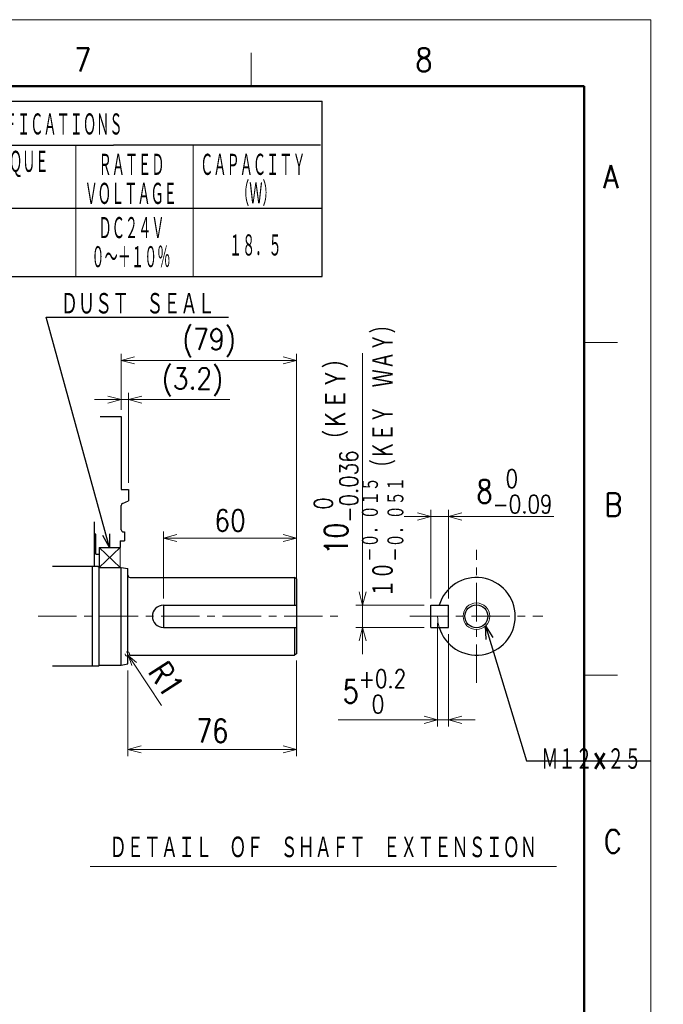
# Model space of a CAD drawing. Header units: millimetres. Extents: x 0 to 1300, y 0 to 891.
# Tile 132 of 132: x 976 to 1266, y 447 to 891. Entities that reach past the tile are written whole.
import ezdxf

# ---------------------------------------------------------------- set-up
doc = ezdxf.new("R2010")
doc.units = ezdxf.units.MM
doc.header["$LTSCALE"] = 0.545669
doc.linetypes.add('CENTER', pattern=[50.8, 31.75, -6.35, 6.35, -6.35])
doc.layers.add('NoLayerName_001', color=7, linetype='Continuous')
doc.styles.get("Standard").update_dxf_attribs({"font": 'txt', "bigfont": 'extfont2'})
doc.dimstyles.get("Standard").update_dxf_attribs({"dimtxt": 2.5, "dimasz": 2.5, "dimexe": 1, "dimexo": 1, "dimtad": 1, "dimdec": 3, "dimzin": 0, "dimdsep": 46, "dimtxsty": 'Standard', "dimcen": 2.5, "dimadec": 3, "dimazin": 0, "dimtfac": 0.75, "dimtdec": 3, "dimtmove": 0, "dimatfit": 3, "dimfxl": 1, "dimarcsym": 0})

# ---------------------------------------------------------------- blocks, each defined once
blk = doc.blocks.new('_OPEN30')
at = {"color": 0, "linetype": 'ByBlock', "lineweight": -2}
for p, q in [((-1, 0.267949), (0, 0)), ((0, 0), (-1, -0.267949)), ((0, 0), (-1, 0))]:
    blk.add_line(p, q, dxfattribs=at)
blk = doc.blocks.new('*D121')
at = {"layer": 'Defpoints', "color": 0}
for p in [(1100.43, 657.35), (1040.43, 627.1), (1100.43, 627.1)]:
    blk.add_point(p, dxfattribs=at)
at = {"layer": 'NoLayerName_001', "color": 0, "linetype": 'Continuous', "lineweight": 13}
for p, q in [((1040.43, 630.1), (1040.43, 660.35)), ((1046.43, 657.35), (1094.43, 657.35)), ((1100.43, 630.1), (1100.43, 660.35))]:
    blk.add_line(p, q, dxfattribs=at)
at = {"layer": 'NoLayerName_001', "color": 0, "lineweight": 13, "xscale": 6, "yscale": 6, "zscale": 6, "rotation": 180}
blk.add_blockref('_OPEN30', (1040.43, 657.35), dxfattribs=at)
at = {"layer": 'NoLayerName_001', "color": 0, "lineweight": 13, "xscale": 6, "yscale": 6, "zscale": 6}
blk.add_blockref('_OPEN30', (1100.43, 657.35), dxfattribs=at)
at = {"layer": 'NoLayerName_001', "color": 0, "lineweight": 13, "insert": (1070.43, 665.25), "char_height": 9.6, "attachment_point": 5}
blk.add_mtext('\\W0.8594;60', dxfattribs=at)
blk = doc.blocks.new('*D123')
at = {"layer": 'Defpoints', "color": 0}
for p in [(1100.43, 605.18), (1024.43, 600.6), (1100.43, 562.1)]:
    blk.add_point(p, dxfattribs=at)
at = {"layer": 'NoLayerName_001', "color": 0, "linetype": 'Continuous', "lineweight": 13}
for p, q in [((1100.43, 602.18), (1100.43, 559.1)), ((1024.43, 597.6), (1024.43, 559.1)), ((1030.43, 562.1), (1094.43, 562.1))]:
    blk.add_line(p, q, dxfattribs=at)
at = {"layer": 'NoLayerName_001', "color": 0, "lineweight": 13, "xscale": 6, "yscale": 6, "zscale": 6, "rotation": 180}
blk.add_blockref('_OPEN30', (1024.43, 562.1), dxfattribs=at)
at = {"layer": 'NoLayerName_001', "color": 0, "lineweight": 13, "xscale": 6, "yscale": 6, "zscale": 6}
blk.add_blockref('_OPEN30', (1100.43, 562.1), dxfattribs=at)
at = {"layer": 'NoLayerName_001', "color": 0, "lineweight": 13, "insert": (1062.43, 570.46), "char_height": 10.5, "attachment_point": 5}
blk.add_mtext('\\W0.8000;76', dxfattribs=at)
blk = doc.blocks.new('*D124')
at = {"layer": 'Defpoints', "color": 0}
for p in [(1168.93, 667.1), (1160.93, 627.1), (1168.93, 627.1)]:
    blk.add_point(p, dxfattribs=at)
at = {"layer": 'NoLayerName_001', "color": 0, "linetype": 'Continuous', "lineweight": 13}
for p, q in [((1154.93, 667.1), (1148.93, 667.1)), ((1160.93, 630.1), (1160.93, 670.1)), ((1160.93, 667.1), (1168.93, 667.1)), ((1168.93, 630.1), (1168.93, 670.1)), ((1168.93, 667.1), (1216.25, 667.1)), ((1174.93, 667.1), (1180.93, 667.1))]:
    blk.add_line(p, q, dxfattribs=at)
at = {"layer": 'NoLayerName_001', "color": 0, "lineweight": 13, "xscale": 6, "yscale": 6, "zscale": 6}
blk.add_blockref('_OPEN30', (1160.93, 667.1), dxfattribs=at)
at = {"layer": 'NoLayerName_001', "color": 0, "lineweight": 13, "xscale": 6, "yscale": 6, "zscale": 6, "rotation": 180}
blk.add_blockref('_OPEN30', (1168.93, 667.1), dxfattribs=at)
at = {"layer": 'NoLayerName_001', "color": 0, "lineweight": 13, "insert": (1198.59, 678.4), "char_height": 10.5, "attachment_point": 5}
blk.add_mtext('\\A1;\\W0.8000;8{\\H8.202600;\\S 0^ -0.09;}', dxfattribs=at)
blk = doc.blocks.new('*D126')
at = {"layer": 'Defpoints', "color": 0}
for p in [(1163.93, 622.1), (1168.93, 617.1), (1168.93, 575.43)]:
    blk.add_point(p, dxfattribs=at)
at = {"layer": 'NoLayerName_001', "color": 0, "linetype": 'Continuous', "lineweight": 13}
for p, q in [((1163.93, 619.1), (1163.93, 572.43)), ((1168.93, 614.1), (1168.93, 572.43)), ((1163.93, 575.43), (1119.08, 575.43)), ((1157.93, 575.43), (1151.93, 575.43)), ((1163.93, 575.43), (1168.93, 575.43)), ((1174.93, 575.43), (1180.93, 575.43))]:
    blk.add_line(p, q, dxfattribs=at)
at = {"layer": 'NoLayerName_001', "color": 0, "lineweight": 13, "xscale": 6, "yscale": 6, "zscale": 6}
blk.add_blockref('_OPEN30', (1163.93, 575.43), dxfattribs=at)
at = {"layer": 'NoLayerName_001', "color": 0, "lineweight": 13, "xscale": 6, "yscale": 6, "zscale": 6, "rotation": 180}
blk.add_blockref('_OPEN30', (1168.93, 575.43), dxfattribs=at)
at = {"layer": 'NoLayerName_001', "color": 0, "lineweight": 13, "insert": (1135.51, 588.23), "char_height": 10.5, "attachment_point": 5}
blk.add_mtext('\\A1;\\W0.8000;5{\\H8.202600;\\S+0.2^  0;}', dxfattribs=at)
blk = doc.blocks.new('*D127')
at = {"layer": 'Defpoints', "color": 0}
for p in [(1130.18, 627.1), (1160.93, 627.1), (1160.93, 617.1)]:
    blk.add_point(p, dxfattribs=at)
at = {"layer": 'NoLayerName_001', "color": 0, "linetype": 'Continuous', "lineweight": 13}
for p, q in [((1130.18, 627.1), (1130.18, 740.7)), ((1130.18, 633.1), (1130.18, 639.1)), ((1157.93, 627.1), (1127.18, 627.1)), ((1130.18, 617.1), (1130.18, 627.1)), ((1157.93, 617.1), (1127.18, 617.1)), ((1130.18, 611.1), (1130.18, 605.1))]:
    blk.add_line(p, q, dxfattribs=at)
at = {"layer": 'NoLayerName_001', "color": 0, "lineweight": 13, "xscale": 6, "yscale": 6, "zscale": 6}
for p, rotation in [((1130.18, 627.1), 270), ((1130.18, 617.1), 90)]:
    blk.add_blockref('_OPEN30', p, dxfattribs=dict(at, rotation=rotation))
at = {"layer": 'NoLayerName_001', "color": 0, "lineweight": 13, "insert": (1118.2, 696.49), "char_height": 10.5, "attachment_point": 5, "rotation": 90}
blk.add_mtext('\\A1;\\W0.8000;10{\\H8.202600;\\S 0^ -0.036;}（ＫＥＹ）    ', dxfattribs=at)
blk = doc.blocks.new('*D129')
at = {"layer": 'Defpoints', "color": 0}
for p in [(1024.17, 605.14), (1024.73, 604.31)]:
    blk.add_point(p, dxfattribs=at)
at = {"layer": 'NoLayerName_001', "color": 0, "linetype": 'Continuous', "lineweight": 13}
for p, q in [((1024.17, 605.14), (1024.73, 604.31)), ((1027.2, 600.55), (1039.48, 581.94))]:
    blk.add_line(p, q, dxfattribs=at)
blk.add_arc((1024.17, 605.14), 1, 180, 123.4181, dxfattribs=at)
at = {"layer": 'NoLayerName_001', "color": 0, "lineweight": 13, "xscale": 4.5, "yscale": 4.5, "zscale": 4.5, "rotation": 123.4189213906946}
blk.add_blockref('_OPEN30', (1024.73, 604.31), dxfattribs=at)
at = {"layer": 'NoLayerName_001', "color": 0, "lineweight": 13, "insert": (1041.7, 593.76), "char_height": 10.5, "attachment_point": 5, "rotation": 303.4189}
blk.add_mtext('\\W0.8000;R1', dxfattribs=at)
blk = doc.blocks.new('_NONE')
blk = doc.blocks.new('*D142')
at = {"layer": 'Defpoints', "color": 0}
for p in [(1024.63, 719.75), (1021.43, 712.1), (1024.63, 679.25)]:
    blk.add_point(p, dxfattribs=at)
at = {"layer": 'NoLayerName_001', "color": 0, "linetype": 'Continuous', "lineweight": 13}
for p, q in [((1015.43, 719.75), (1009.43, 719.75)), ((1021.43, 715.1), (1021.43, 722.75)), ((1021.43, 719.75), (1024.63, 719.75)), ((1024.63, 682.25), (1024.63, 722.75)), ((1024.63, 719.75), (1070.31, 719.75)), ((1030.63, 719.75), (1036.63, 719.75))]:
    blk.add_line(p, q, dxfattribs=at)
at = {"layer": 'NoLayerName_001', "color": 0, "lineweight": 13, "xscale": 6, "yscale": 6, "zscale": 6}
blk.add_blockref('_OPEN30', (1021.43, 719.75), dxfattribs=at)
at = {"layer": 'NoLayerName_001', "color": 0, "lineweight": 13, "xscale": 6, "yscale": 6, "zscale": 6, "rotation": 180}
blk.add_blockref('_OPEN30', (1024.63, 719.75), dxfattribs=at)
at = {"layer": 'NoLayerName_001', "color": 0, "lineweight": 13, "insert": (1053.47, 727.65), "char_height": 9.6, "attachment_point": 5}
blk.add_mtext('\\W0.8594;(3.2)', dxfattribs=at)
blk = doc.blocks.new('*D143')
at = {"layer": 'Defpoints', "color": 0}
for p in [(1100.43, 737.44), (1021.43, 712.1), (1100.43, 639.03)]:
    blk.add_point(p, dxfattribs=at)
at = {"layer": 'NoLayerName_001', "color": 0, "linetype": 'Continuous', "lineweight": 13}
for p, q in [((1021.43, 715.1), (1021.43, 740.44)), ((1027.43, 737.44), (1094.43, 737.44)), ((1100.43, 642.03), (1100.43, 740.44))]:
    blk.add_line(p, q, dxfattribs=at)
at = {"layer": 'NoLayerName_001', "color": 0, "lineweight": 13, "xscale": 6, "yscale": 6, "zscale": 6, "rotation": 180}
blk.add_blockref('_OPEN30', (1021.43, 737.44), dxfattribs=at)
at = {"layer": 'NoLayerName_001', "color": 0, "lineweight": 13, "xscale": 6, "yscale": 6, "zscale": 6}
blk.add_blockref('_OPEN30', (1100.43, 737.44), dxfattribs=at)
at = {"layer": 'NoLayerName_001', "color": 0, "lineweight": 13, "insert": (1060.93, 745.34), "char_height": 9.6, "attachment_point": 5}
blk.add_mtext('\\W0.8594;(79)', dxfattribs=at)

msp = doc.modelspace()

# ---------------------------------------------------------------- linework, layer by layer
at = {"layer": 'NoLayerName_001', "color": 7, "linetype": 'Continuous', "lineweight": 13}
for p in [(0, 891), (1260, 0)]:
    msp.add_line(p, (1260, 891), dxfattribs=at)
at = {"layer": 'NoLayerName_001', "color": 2, "linetype": 'Continuous', "lineweight": 13}
for p, q in [((1080, 861), (1080, 876)), ((1000.891, 834.5163), (1000.891, 775.2651)), ((1053.891, 834.5163), (1053.891, 775.2651)), ((1230, 745.5), (1245, 745.5)), ((1020.9324, 653.1024), (1011.4324, 644.1024)), ((1011.4324, 653.1024), (1020.9324, 644.1024)), ((1020.9324, 653.1024), (1020.9324, 644.1024)), ((1245, 595.5), (1230, 595.5)), ((1007.4431, 509.3664), (1217.443, 509.3664))]:
    msp.add_line(p, q, dxfattribs=at)
at = {"layer": 'NoLayerName_001', "color": 7, "linetype": 'Continuous', "lineweight": 50}
for p, q in [((75, 861), (1230, 861)), ((1230, 861), (1230, 30))]:
    msp.add_line(p, q, dxfattribs=at)
at = {"layer": 'NoLayerName_001', "color": 7, "linetype": 'Continuous', "lineweight": 25}
for p, q in [((780.891, 854.2667), (1111.891, 854.2667)), ((1111.891, 775.2651), (1111.891, 854.2667)), ((969.6169, 834.5163), (1017.8957, 834.5163)), ((1111.1744, 834.5163), (1017.8957, 834.5163)), ((969.6169, 805.9879), (1017.8957, 805.9879)), ((1017.8957, 805.9879), (1111.891, 805.9879)), ((780.891, 775.2651), (1111.891, 775.2651)), ((1011.8754, 712.1024), (1021.4324, 712.1024)), ((1021.4324, 712.1024), (1021.4324, 679.2524)), ((1021.4324, 679.2524), (1024.6324, 679.2524)), ((1024.6324, 679.2524), (1024.6324, 674.1024)), ((1021.4324, 661.1024), (1021.4324, 672.0554)), ((1022.0336, 672.9725), (1024.6324, 674.1024)), ((1009.4324, 644.6024), (1009.4324, 664.6024)), ((1009.9324, 659.1024), (1009.4324, 659.1024)), ((1009.9324, 650.1024), (1009.9324, 659.1024)), ((1022.4324, 660.1024), (1022.9324, 660.1024)), ((1022.9324, 660.1024), (1022.9324, 656.1024)), ((1011.4324, 653.1024), (1020.9324, 653.1024)), ((1011.4324, 653.1024), (1011.4324, 644.1024)), ((1020.9324, 656.1024), (1020.9324, 653.1024)), ((1020.9324, 656.1024), (1022.9324, 656.1024)), ((1009.9324, 650.1024), (1011.4324, 650.1024)), ((1010.9324, 644.6024), (990.4324, 644.6024)), ((1008.4324, 599.6024), (1008.4324, 644.6024)), ((1011.4324, 644.1024), (1010.9324, 644.6024)), ((1011.4324, 600.1024), (1011.4324, 644.1024)), ((1011.4324, 644.1024), (1021.4324, 644.1024)), ((1021.4324, 644.1024), (1024.4324, 643.6024)), ((1021.4324, 600.1024), (1021.4324, 644.1024)), ((1024.4324, 600.6024), (1024.4324, 643.6024)), ((1025.4324, 639.6024), (1099.4324, 639.6024)), ((1100.4324, 639.025), (1099.4324, 639.6024)), ((1099.4324, 639.6024), (1099.4324, 627.1024)), ((1100.4324, 639.025), (1100.4324, 605.1797)), ((1040.4324, 627.1024), (1040.4324, 617.1024)), ((1040.4324, 627.1024), (1100.4324, 627.1024)), ((1160.9324, 617.1024), (1160.9324, 627.1024)), ((1160.9324, 627.1024), (1168.9324, 627.1024)), ((1168.9324, 617.1024), (1168.9324, 627.1024)), ((1040.4324, 617.1024), (1100.4324, 617.1024)), ((1099.4324, 617.1024), (1099.4324, 604.6024)), ((1160.9324, 617.1024), (1168.9324, 617.1024)), ((1025.4324, 604.6024), (1099.4324, 604.6024)), ((1100.4324, 605.1797), (1099.4324, 604.6024)), ((1010.9324, 599.6024), (990.4324, 599.6024)), ((1010.9324, 599.6024), (1011.4324, 600.1024)), ((1011.4324, 600.1024), (1021.4324, 600.1024)), ((1021.4324, 600.1024), (1024.4324, 600.6024))]:
    msp.add_line(p, q, dxfattribs=at)
at = {"layer": 'NoLayerName_001', "color": 4, "linetype": 'CENTER', "lineweight": 13}
for p, q in [((1181.4324, 592.1024), (1181.4324, 652.1024)), ((983.9324, 622.1024), (1118.9324, 622.1024)), ((1151.4324, 622.1024), (1211.4324, 622.1024))]:
    msp.add_line(p, q, dxfattribs=at)
at = {"layer": 'NoLayerName_001', "color": 4, "linetype": 'Continuous', "lineweight": 13}
msp.add_circle((1181.4324, 622.1024), 6, dxfattribs=at)
at = {"layer": 'NoLayerName_001', "color": 7, "linetype": 'Continuous', "lineweight": 25}
msp.add_circle((1181.4324, 622.1024), 5.15, dxfattribs=at)
for centre, radius, start, end in [((1022.4324, 672.0554), 1, 113.498566, 180), ((1022.4324, 661.1024), 1, 180, 270), ((1025.4324, 640.6024), 1, 180, 270), ((1181.4324, 622.1024), 17.5, 196.60155, 163.39845), ((1040.4324, 622.1024), 5, 90, 270), ((1025.4324, 603.6024), 1, 90, 180)]:
    msp.add_arc(centre, radius, start, end, dxfattribs=at)
at = {"layer": 'NoLayerName_001', "color": 4, "linetype": 'Continuous', "lineweight": 13}
msp.add_arc((1181.4324, 622.1024), 17.5, 180, 196.60155, dxfattribs=at)

# ---------------------------------------------------------------- texts
at = {"layer": 'NoLayerName_001', "color": 2, "lineweight": 13, "char_height": 10.5}
for s, insert, attachment_point in [('\\A1;\\W0.8600;7', (1000.1805, 867.694), 7), ('\\A1;\\W0.8600;8', (1153.8958, 867.694), 7), ('\\A1;\\W0.8600;A', (1238.5673, 814.993), 7), ('\\A1;\\W0.8600;B', (1239.0497, 667.1685), 7), ('\\A1;\\W0.8600;C', (1238.8108, 515.3768), 7), ('\\A1;\\W0.6667;ＤＥＴＡＩＬ\u3000ＯＦ\u3000ＳＨＡＦＴ\u3000ＥＸＴＥＮＳＩＯＮ', (1112.4431, 517.778), 5)]:
    msp.add_mtext(s, dxfattribs=dict(at, insert=insert, attachment_point=attachment_point))
at = {"layer": 'NoLayerName_001', "color": 7, "lineweight": 13, "char_height": 10.8, "attachment_point": 7}
for s, insert in [('\\A1;\\W0.5000;ＨＯＬＤＩＮＧ\u3000ＢＲＡＫＥ\u3000ＳＰＥＣＩＦＩＣＡＴＩＯＮＳ', (855.671, 838.2145)), ('\\A1;\\W0.5000;ＨＯＬＤＩＮＧ\u3000ＴＯＲＱＵＥ', (905.531, 820.0221)), ('\\A1;\\W0.5000;ＲＡＴＥＤ', (1011.191, 820.0221)), ('\\A1;\\W0.5000;ＣＡＰＡＣＩＴＹ', (1056.971, 820.0221)), ('\\A1;\\W0.5000;ＶＯＬＴＡＧＥ', (1004.9155, 806.9312)), ('\\A1;\\W0.5000;（Ｗ）', (1073.171, 806.9312)), ('\\A1;\\W0.5000;ＤＣ２４Ｖ', (1011.191, 791.4937)), ('\\A1;\\W0.5000;１８．５', (1069.931, 783.6665)), ('\\A1;\\W0.5000;０～＋１０％', (1007.951, 778.4029))]:
    msp.add_mtext(s, dxfattribs=dict(at, insert=insert))
at = {"layer": 'NoLayerName_001', "color": 3, "lineweight": 13, "insert": (1149.3355, 630.6026), "char_height": 10.5, "attachment_point": 7, "rotation": 90.000003}
msp.add_mtext('\\A1;\\W0.7016;１０{\\A1;\\H0.781x;\\S－０．０１５^ －０．０５１;}（ＫＥＹ\u3000ＷＡＹ）', dxfattribs=at)
at = {"layer": 'NoLayerName_001', "color": 3, "linetype": 'Continuous', "lineweight": 13, "char_height": 10.5, "line_spacing_factor": 0.6}
for s, insert, attachment_point in [('\\A1;\\W0.6667;ＤＵＳＴ\u3000ＳＥＡＬ', (994.2168, 757.5727), 7), ('\\A1;\\W0.6667;Ｍ１２×２５', (1210.6824, 557.6024), 4)]:
    msp.add_mtext(s, dxfattribs=dict(at, insert=insert, attachment_point=attachment_point))

# ---------------------------------------------------------------- dimensions: what is measured, and where the dimension line sits
at = {"layer": 'NoLayerName_001', "color": 3, "linetype": 'Continuous', "lineweight": 13}
dim = msp.add_linear_dim(base=(1130.1824, 627.1024), p1=(1160.9324, 617.1024), p2=(1160.9324, 627.1024), angle=90, text='\\W0.8000;<>', dimstyle='Standard', override={"dimtxt": 10.5, "dimasz": 6, "dimexe": 3, "dimexo": 3, "dimgap": 1.499999, "dimdec": 0, "dimzin": 8, "dimpost": '<>（ＫＥＹ）    ', "dimblk": 'OPEN30', "dimclrd": 0, "dimclre": 0, "dimclrt": 0, "dimtol": 1, "dimtp": 0, "dimtm": 0.036, "dimtfac": 0.7812, "dimtolj": 1, "dimlwd": 13, "dimlwe": 13}, dxfattribs=at)
dim.commit()
dim.dimension.update_dxf_attribs({"geometry": '*D127', "text_midpoint": (1130.1824, 696.4886), "dimtype": 160})
for base, p1, p2, text, override, picture, middle in [((1100.4324, 737.4365), (1021.4324, 712.1024), (1100.4324, 639.025), '\\W0.8594;<>', {"dimtxt": 9.6, "dimasz": 6, "dimexe": 3, "dimexo": 3, "dimgap": 3, "dimdec": 0, "dimzin": 8, "dimpost": '(<>)', "dimblk": 'OPEN30', "dimclrd": 0, "dimclre": 0, "dimclrt": 0, "dimtp": 0, "dimtm": 0, "dimlwd": 13, "dimlwe": 13}, '*D143', (1060.9324, 737.4365)), ((1024.6324, 719.7462), (1021.4324, 712.1024), (1024.6324, 679.2524), '\\W0.8594;<>', {"dimtxt": 9.6, "dimasz": 6, "dimexe": 3, "dimexo": 3, "dimgap": 3, "dimdec": 1, "dimzin": 8, "dimpost": '(<>)', "dimblk": 'OPEN30', "dimclrd": 0, "dimclre": 0, "dimclrt": 0, "dimtp": 0, "dimtm": 0, "dimlwd": 13, "dimlwe": 13}, '*D142', (1053.4722, 719.7462)), ((1168.9324, 667.1024), (1160.9324, 627.1024), (1168.9324, 627.1024), '\\W0.8000;<>', {"dimtxt": 10.5, "dimasz": 6, "dimexe": 3, "dimexo": 3, "dimgap": 1.5, "dimdec": 0, "dimzin": 8, "dimblk": 'OPEN30', "dimclrd": 0, "dimclre": 0, "dimclrt": 0, "dimtol": 1, "dimtp": 0, "dimtm": 0.09, "dimtfac": 0.7812, "dimtolj": 1, "dimlwd": 13, "dimlwe": 13}, '*D124', (1198.5928, 667.1024)), ((1100.4324, 657.3495), (1040.4324, 627.1024), (1100.4324, 627.1024), '\\W0.8594;<>', {"dimtxt": 9.6, "dimasz": 6, "dimexe": 3, "dimexo": 3, "dimgap": 3, "dimdec": 0, "dimzin": 8, "dimblk": 'OPEN30', "dimclrd": 0, "dimclre": 0, "dimclrt": 0, "dimtp": 0, "dimtm": 0, "dimlwd": 13, "dimlwe": 13}, '*D121', (1070.4324, 657.3495)), ((1168.9324, 575.4329), (1163.9324, 622.1024), (1168.9324, 617.1024), '\\W0.8000;<>', {"dimtxt": 10.5, "dimasz": 6, "dimexe": 3, "dimexo": 3, "dimgap": 3, "dimdec": 0, "dimzin": 8, "dimblk": 'OPEN30', "dimclrd": 0, "dimclre": 0, "dimclrt": 0, "dimtol": 1, "dimtp": 0.2, "dimtm": 0, "dimtfac": 0.7812, "dimtdec": 1, "dimtolj": 1, "dimlwd": 13, "dimlwe": 13}, '*D126', (1135.5084, 575.4329)), ((1100.4324, 562.1024), (1024.4324, 600.6024), (1100.4324, 605.1797), '\\W0.8000;<>', {"dimtxt": 10.5, "dimasz": 6, "dimexe": 3, "dimexo": 3, "dimgap": 3, "dimdec": 0, "dimzin": 8, "dimblk": 'OPEN30', "dimclrd": 0, "dimclre": 0, "dimclrt": 0, "dimtp": 0, "dimtm": 0, "dimlwd": 13, "dimlwe": 13}, '*D123', (1062.4324, 562.1024))]:
    dim = msp.add_linear_dim(base=base, p1=p1, p2=p2, text=text, dimstyle='Standard', override=override, dxfattribs=at)
    dim.commit()
    dim.dimension.update_dxf_attribs({"geometry": picture, "text_midpoint": middle, "dimtype": 160})
dim = msp.add_radius_dim(center=(1024.1745, 605.1441), mpoint=(1024.7253, 604.3095), text='\\W0.8000;<>', dimstyle='Standard', override={"dimtxt": 10.5, "dimasz": 4.5, "dimexe": 3, "dimexo": 3, "dimgap": 3, "dimzin": 8, "dimblk1": 'NONE', "dimblk2": 'OPEN30', "dimsah": 1, "dimcen": 0, "dimclrd": 0, "dimclre": 0, "dimclrt": 0, "dimtp": 0, "dimtm": 0, "dimlwd": 13, "dimlwe": 13}, dxfattribs=at)
dim.commit()
dim.dimension.update_dxf_attribs({"geometry": '*D129', "text_midpoint": (1034.7215, 589.1603), "dimtype": 164})

# ---------------------------------------------------------------- leaders
at = {"layer": 'NoLayerName_001', "color": 3, "linetype": 'Continuous', "lineweight": 13, "annotation_type": 0, "has_hookline": 1, "hookline_direction": 0}
for points, text_width in [([(1016.1824, 653.1024), (987.5918, 756.9477), (993.5918, 756.9477)], 75.4848), ([(1185.5949, 617.7811), (1204.0574, 556.9774), (1210.0574, 556.9774)], 49.2545)]:
    msp.add_leader(points, dimstyle='Standard', override={"dimtxt": 10.5, "dimasz": 6, "dimldrblk": 'OPEN30'}, dxfattribs=dict(at, text_width=text_width))

doc.saveas('drawing.dxf')
